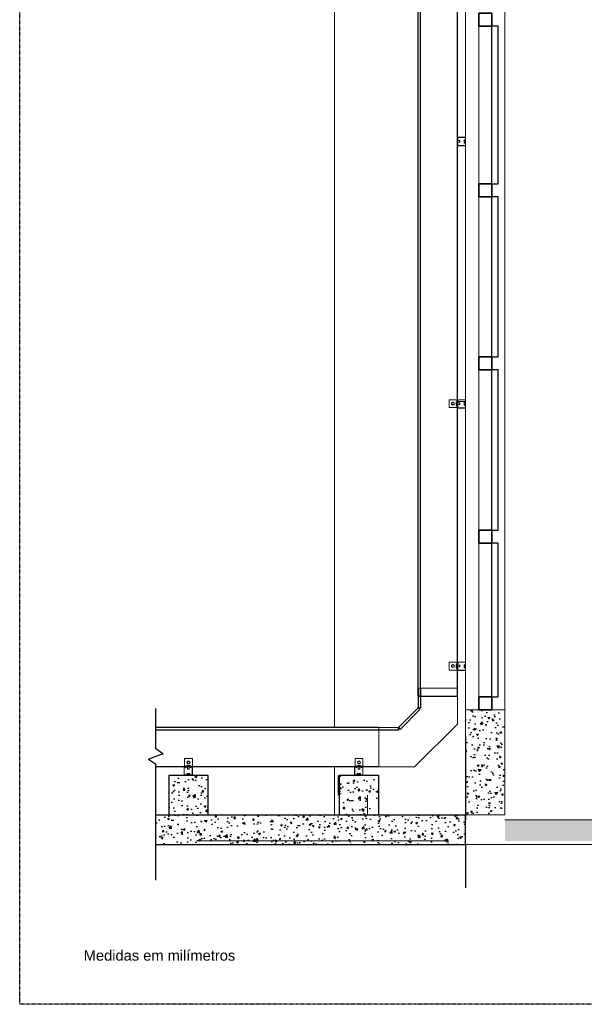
# Model space of a CAD drawing. Extents: x -90708 to 277869, y -117 to 207445.
# Tile 252 of 256: x -55976 to -53824, y 121169 to 124921. Entities that reach past the tile are written whole.
import ezdxf

# ---------------------------------------------------------------- set-up
doc = ezdxf.new("R2010")
doc.units = 0
doc.header["$MEASUREMENT"] = 0
doc.linetypes.add('DASHDOT', pattern=[1, 0.5, -0.25, 0, -0.25])
doc.linetypes.add('SLD-Sólida', pattern=[0])
for name, color, linetype, lineweight in [('A-DETL', 90, 'CONTINUOUS', 18), ('A-FLOR-MCUT', 51, 'CONTINUOUS', 18), ('A-FLOR-PATT', 8, 'CONTINUOUS', 18), ('A-GLAZ-CURT', 52, 'CONTINUOUS', 18), ('A-GLAZ-CWMG', 51, 'CONTINUOUS', 18), ('A-WALL', 113, 'CONTINUOUS', 18), ('A-WALL-PATT', 111, 'CONTINUOUS', 35), ('ARQ-COTAS', 20, 'CONTINUOUS', 18), ('ARQ-TEXTO TABELAS', 7, 'CONTINUOUS', 9)]:
    doc.layers.add(name, color=color, linetype=linetype, lineweight=lineweight)
for name, color, linetype in [('ARQ-DETALHES', 7, 'CONTINUOUS'), ('ARQ-ELETROCALHA', 92, 'CONTINUOUS'), ('ARQ-GRELHAS', 30, 'CONTINUOUS'), ('ARQ-SEGUNDO PLANO', 252, 'CONTINUOUS'), ('ARQ-TEXTO4', 4, 'CONTINUOUS')]:
    doc.layers.add(name, color=color, linetype=linetype)
doc.styles.add('ARIEL', font='arial.ttf', dxfattribs={"height": 100})

# ---------------------------------------------------------------- blocks, each defined once
blk = doc.blocks.new('Painel do sistema - Envidraçado-955499-Corte BB')
at = {"layer": 'A-GLAZ-CURT', "lineweight": 25}
for p, q in [((-28.4278, 1.035), (-28.4278, 0.45)), ((-28.4028, 1.035), (-28.4278, 1.035)), ((-28.4028, 0.45), (-28.4028, 1.035)), ((-28.4278, 0.45), (-28.4028, 0.45))]:
    blk.add_line(p, q, dxfattribs=at)
blk = doc.blocks.new('Montante retangular - 50 x 150 mm-165699-Corte BB')
at = {"layer": 'A-GLAZ-CWMG', "lineweight": 35}
for p, q in [((-28.4773, 0.45), (-28.4773, 0.4)), ((-28.4273, 0.45), (-28.4773, 0.45)), ((-28.4273, 0.4), (-28.4273, 0.45)), ((-28.4773, 0.4), (-28.4273, 0.4))]:
    blk.add_line(p, q, dxfattribs=at)
blk = doc.blocks.new('Painel do sistema - Envidraçado-955052-Corte BB')
at = {"layer": 'A-GLAZ-CURT', "lineweight": 25}
for p, q in [((-28.4278, 1.695), (-28.4278, 1.085)), ((-28.4028, 1.695), (-28.4278, 1.695)), ((-28.4028, 1.085), (-28.4028, 1.695)), ((-28.4278, 1.085), (-28.4028, 1.085))]:
    blk.add_line(p, q, dxfattribs=at)
blk = doc.blocks.new('Montante retangular - 50 x 150 mm-955501-Corte BB')
at = {"layer": 'A-GLAZ-CWMG'}
blk.add_line((-28.4773, 0.45), (-28.4773, 1.035), dxfattribs=at)
blk = doc.blocks.new('Montante retangular - 50 x 150 mm-165960-Corte BB')
at = {"layer": 'A-GLAZ-CWMG', "lineweight": 35}
for p, q in [((-28.4773, 1.085), (-28.4773, 1.035)), ((-28.4273, 1.085), (-28.4773, 1.085)), ((-28.4273, 1.035), (-28.4273, 1.085)), ((-28.4773, 1.035), (-28.4273, 1.035))]:
    blk.add_line(p, q, dxfattribs=at)
blk = doc.blocks.new('Montante retangular - 50 x 150 mm-955439-Corte BB')
at = {"layer": 'A-GLAZ-CWMG'}
blk.add_line((-28.4773, 1.085), (-28.4773, 1.695), dxfattribs=at)
blk = doc.blocks.new('Painel do sistema - Envidraçado-1797970-Corte BB')
at = {"layer": 'A-GLAZ-CURT', "lineweight": 25}
for p, q in [((-28.4278, 3.005), (-28.4278, 2.405)), ((-28.4028, 3.005), (-28.4278, 3.005)), ((-28.4028, 2.405), (-28.4028, 3.005)), ((-28.4278, 2.405), (-28.4028, 2.405))]:
    blk.add_line(p, q, dxfattribs=at)
blk = doc.blocks.new('Montante retangular - 50 x 150 mm-1797981-Corte BB')
at = {"layer": 'A-GLAZ-CWMG'}
blk.add_line((-28.4773, 2.405), (-28.4773, 3.005), dxfattribs=at)
blk = doc.blocks.new('rhwrwy')
at = {"layer": 'ARQ-ELETROCALHA', "linetype": 'SLD-Sólida', "lineweight": 15}
for p, q in [((48954.1, 144156.4), (48984.5, 144156.4)), ((48954.1, 144156.4), (48954.1, 144127.6)), ((48963.3, 144142), (48964.8, 144139.4)), ((48964.1, 144130.4), (48963.3, 144129.9)), ((48963.3, 144129.9), (48964.8, 144130.4)), ((48964.8, 144130.4), (48964.1, 144130.4)), ((48966.3, 144147.2), (48964.8, 144144.6)), ((48969.3, 144130.4), (48964.8, 144130.4)), ((48969.3, 144130.4), (48973.8, 144130.4)), ((48972.3, 144136.8), (48973.8, 144139.4)), ((48972.3, 144129.9), (48973.8, 144130.4)), ((48975.3, 144142), (48973.8, 144144.6)), ((48974.5, 144130.4), (48973.8, 144130.4)), ((48975.3, 144129.9), (48974.5, 144130.4)), ((48984.5, 144156.4), (48984.5, 144127.6)), ((48952.5, 144096.4), (48952.5, 144122.6)), ((48953.3, 144096.4), (48953.3, 144122.6)), ((48954.1, 144127.6), (48954.1, 144126)), ((48954.1, 144127.6), (48963.3, 144127.6)), ((48954.1, 144126), (48954.1, 144125.2)), ((48954.1, 144126), (48984.5, 144126)), ((48954.1, 144125.2), (48984.5, 144125.2)), ((48982.1, 144094.8), (48954.9, 144094.8)), ((48982.1, 144094), (48954.9, 144094)), ((48955.6, 144124), (48959.7, 144122)), ((48955.9, 144124.8), (48960, 144122.7)), ((48959.7, 144122), (48960, 144122.7)), ((48963.3, 144099.2), (48962.5, 144098.7)), ((48962.5, 144098.7), (48964, 144099.2)), ((48962.5, 144095.3), (48962.5, 144098.7)), ((48964, 144095.3), (48962.5, 144095.3)), ((48963.3, 144126.5), (48963.3, 144129.9)), ((48964.8, 144126.5), (48963.3, 144126.5)), ((48964, 144099.2), (48963.3, 144099.2)), ((48963.3, 144095.3), (48963.3, 144094.8)), ((48968.5, 144099.2), (48964, 144099.2)), ((48965.5, 144095.3), (48964, 144095.3)), ((48964.1, 144126.5), (48964.1, 144126)), ((48966.3, 144126.5), (48964.8, 144126.5)), ((48965.5, 144095.3), (48965.5, 144098.7)), ((48968.5, 144095.3), (48965.5, 144095.3)), ((48966.1, 144125.2), (48966.1, 144116.9)), ((48966.1, 144116.9), (48966.6, 144116.4)), ((48966.1, 144116.9), (48969.3, 144116.9)), ((48966.3, 144126.5), (48966.3, 144129.9)), ((48969.3, 144126.5), (48966.3, 144126.5)), ((48966.6, 144116.4), (48969.3, 144116.4)), ((48968.5, 144099.2), (48973, 144099.2)), ((48971.5, 144095.3), (48968.5, 144095.3)), ((48972.3, 144126.5), (48969.3, 144126.5)), ((48969.3, 144116.9), (48972.5, 144116.9)), ((48969.3, 144116.4), (48971.9, 144116.4)), ((48971.5, 144098.7), (48973, 144099.2)), ((48971.5, 144095.3), (48971.5, 144098.7)), ((48973, 144095.3), (48971.5, 144095.3)), ((48971.9, 144116.4), (48972.5, 144116.9)), ((48972.3, 144126.5), (48972.3, 144129.9)), ((48973.8, 144126.5), (48972.3, 144126.5)), ((48972.5, 144116.9), (48972.5, 144125.2)), ((48973.7, 144099.2), (48973, 144099.2)), ((48974.5, 144095.3), (48973, 144095.3)), ((48974.5, 144098.7), (48973.7, 144099.2)), ((48973.7, 144094.8), (48973.7, 144095.3)), ((48975.3, 144126.5), (48973.8, 144126.5)), ((48974.5, 144126), (48974.5, 144126.5)), ((48974.5, 144095.3), (48974.5, 144098.7)), ((48975.3, 144126.5), (48975.3, 144129.9)), ((48975.3, 144127.6), (48984.5, 144127.6)), ((48976.9, 144122.7), (48981, 144124.8)), ((48976.9, 144122.7), (48977.3, 144122)), ((48977.3, 144122), (48981.4, 144124)), ((48983.7, 144122.6), (48983.7, 144096.4)), ((48984.5, 144127.6), (48984.5, 144126)), ((48984.5, 144126), (48984.5, 144125.2)), ((48984.5, 144122.6), (48984.5, 144096.4))]:
    blk.add_line(p, q, dxfattribs=at)
blk.add_circle((48969.4, 144142), 4.55, dxfattribs=at)
for centre, radius, start, end in [((48969.3, 144142), 5.2, 150, 210), ((48969.3, 144142), 5.2, 90, 150), ((48969.3, 144142), 5.2, 210, 270), ((48969.3, 144142), 5.2, 30, 90), ((48969.3, 144142), 5.2, 270, 330), ((48969.3, 144142), 5.2, 330, 30), ((48954.9, 144122.6), 2.4, 63.4349, 180), ((48954.9, 144096.4), 2.4, 180, 270), ((48954.9, 144122.6), 1.6, 63.4349, 180), ((48954.9, 144096.4), 1.6, 180, 270), ((48982.1, 144122.6), 2.4, 0, 116.5651), ((48982.1, 144122.6), 1.6, 0, 116.5651), ((48982.1, 144096.4), 1.6, 270, 0), ((48982.1, 144096.4), 2.4, 270, 0)]:
    blk.add_arc(centre, radius, start, end, dxfattribs=at)
for points, knots in [([(48964.8, 144144.6), (48964.7, 144144.5), (48964.2, 144143.7), (48963.7, 144142.8), (48963.3, 144142)], [0, 0, 0, 0, 0.0702148, 1, 1, 1, 1]), ([(48964.8, 144139.4), (48964.8, 144139.3), (48965.3, 144138.5), (48965.8, 144137.6), (48966.3, 144136.8)], [0, 0, 0, 0, 0.0702148, 1, 1, 1, 1]), ([(48964.8, 144130.4), (48964.8, 144130.4), (48965.3, 144130.4), (48965.8, 144130.2), (48966.3, 144129.9)], [0, 0, 0, 0, 0.0702148, 1, 1, 1, 1]), ([(48969.3, 144147.2), (48968.5, 144147.2), (48967.5, 144147.2), (48966.5, 144147.2), (48966.3, 144147.2)], [0, 0, 0, 0, 0.776287, 1, 1, 1, 1]), ([(48966.3, 144136.8), (48966.5, 144136.8), (48967.5, 144136.8), (48968.5, 144136.8), (48969.3, 144136.8)], [0, 0, 0, 0, 0.223713, 1, 1, 1, 1]), ([(48966.3, 144129.9), (48966.5, 144130), (48967.5, 144130.3), (48968.5, 144130.3), (48969.3, 144130.4)], [0, 0, 0, 0, 0.223713, 1, 1, 1, 1]), ([(48972.3, 144147.2), (48971.5, 144147.2), (48970.5, 144147.2), (48969.5, 144147.2), (48969.3, 144147.2)], [0, 0, 0, 0, 0.758149, 1, 1, 1, 1]), ([(48969.3, 144136.8), (48969.5, 144136.8), (48970.5, 144136.8), (48971.5, 144136.8), (48972.3, 144136.8)], [0, 0, 0, 0, 0.241851, 1, 1, 1, 1]), ([(48969.3, 144130.4), (48969.5, 144130.4), (48970.5, 144130.4), (48971.5, 144130.1), (48972.3, 144129.9)], [0, 0, 0, 0, 0.241851, 1, 1, 1, 1]), ([(48973.8, 144144.6), (48973.7, 144144.7), (48973.2, 144145.5), (48972.7, 144146.4), (48972.3, 144147.2)], [0, 0, 0, 0, 0.070215, 1, 1, 1, 1]), ([(48973.8, 144139.4), (48973.8, 144139.5), (48974.3, 144140.3), (48974.8, 144141.2), (48975.3, 144142)], [0, 0, 0, 0, 0.0702148, 1, 1, 1, 1]), ([(48973.8, 144130.4), (48973.8, 144130.4), (48974.3, 144130.4), (48974.8, 144130.2), (48975.3, 144129.9)], [0, 0, 0, 0, 0.0702148, 1, 1, 1, 1]), ([(48964, 144099.2), (48964, 144099.2), (48964.5, 144099.2), (48965, 144099), (48965.5, 144098.7)], [0, 0, 0, 0, 0.070215, 1, 1, 1, 1]), ([(48965.5, 144098.7), (48965.7, 144098.8), (48966.7, 144099.1), (48967.7, 144099.1), (48968.5, 144099.2)], [0, 0, 0, 0, 0.223713, 1, 1, 1, 1]), ([(48968.5, 144099.2), (48968.7, 144099.2), (48969.7, 144099.2), (48970.7, 144098.9), (48971.5, 144098.7)], [0, 0, 0, 0, 0.2418514, 1, 1, 1, 1]), ([(48973, 144099.2), (48973, 144099.2), (48973.5, 144099.2), (48974, 144099), (48974.5, 144098.7)], [0, 0, 0, 0, 0.070215, 1, 1, 1, 1])]:
    blk.add_open_spline(points, degree=3, knots=knots, dxfattribs=at)
blk = doc.blocks.new('fhrthrte')
at = {"layer": 'ARQ-ELETROCALHA', "lineweight": 13}
for p, q in [((149736.6, 74079.7), (149736.6, 73929.7)), ((149736.6, 74079.7), (149873.7, 74079.7)), ((149873.7, 74079.7), (150036.6, 73916.8)), ((149736.6, 73929.7), (149811.6, 73929.7)), ((149811.6, 73929.7), (149886.6, 73854.7)), ((150036.6, 73779.7), (150036.6, 73916.8)), ((149886.6, 73779.7), (149886.6, 73854.7)), ((149886.6, 73779.7), (150036.6, 73779.7))]:
    blk.add_line(p, q, dxfattribs=at)
blk = doc.blocks.new('dgrgw')
at = {"layer": 'ARQ-DETALHES'}
h = blk.add_hatch(dxfattribs=at)
h.set_pattern_fill('AR-CONC', color=255, scale=10)
h.set_pattern_definition([(50, (-2000, -7546.226), (71.726018, -6.275213), [7.5, -82.5]), (355, (-2000, -7546.226), (-13.875133, 75.219213), [6, -66]), (100.451444, (-1994.02, -7546.75), (57.850885, 68.944), [6.37402, -70.114211]), (46.1842, (-2000, -7526.23), (106.724133, -16.551928), [11.25, -123.75]), (96.635635, (-1991.11, -7527.6), (93.466195, 97.41186), [9.561034, -105.171376]), (351.184164, (-2000, -7526.23), (93.466195, 97.41186), [9, -99]), (21, (-1990, -7531.226), (59.690705, -40.261889), [7.5, -82.5]), (326, (-1990, -7531.226), (24.331533, 72.515005), [6, -66]), (71.451445, (-1985.026, -7534.58), (84.022238, 32.253115), [6.37402, -70.114211]), (37.5, (-2000, -7546.226), (1.2159855, 33.2893854), [0, -65.2, 0, -67, 0, -66.25]), (7.5, (-2000, -7546.226), (26.306954, 39.441171), [0, -38.2, 0, -63.7, 0, -25.25]), (327.5, (-2022.3, -7546.226), (53.3822436, -2.2554872), [0, -25, 0, -78, 0, -103.5]), (317.5, (-2032.3, -7546.226), (58.318617, 10.010498), [0, -32.5, 0, -51.8, 0, -73.5])])
h.paths.add_polyline_path([(222370.6, 57750.1), (221188.8, 57750.1), (221188.8, 57636.4), (222370.6, 57636.4)])
h.paths.add_polyline_path([(222039.4, 57900.1), (221889.4, 57900.1), (221889.4, 57750.1), (222039.4, 57750.1)])
h = blk.add_hatch(dxfattribs=at)
h.set_pattern_fill('AR-CONC', color=255, scale=10)
h.set_pattern_definition([(50, (25543.56, -15489.425), (71.726018, -6.275213), [7.5, -82.5]), (355, (25543.56, -15489.425), (-13.875133, 75.219213), [6, -66]), (100.451444, (25549.54, -15489.95), (57.850885, 68.944), [6.37402, -70.11421]), (46.1842, (25543.56, -15469.425), (106.724133, -16.551928), [11.25, -123.75]), (96.635635, (25552.45, -15470.8), (93.466195, 97.41186), [9.561034, -105.171376]), (351.184164, (25543.56, -15469.42), (93.466195, 97.41186), [9, -99]), (21, (25553.56, -15474.425), (59.690705, -40.261889), [7.5, -82.5]), (326, (25553.56, -15474.425), (24.331533, 72.515005), [6, -66]), (71.451445, (25558.535, -15477.78), (84.022238, 32.253115), [6.37402, -70.11421]), (37.5, (25543.56, -15489.425), (1.2159855, 33.2893854), [0, -65.2, 0, -67, 0, -66.25]), (7.5, (25543.56, -15489.425), (26.306954, 39.441171), [0, -38.2, 0, -63.7, 0, -25.25]), (327.5, (25521.26, -15489.425), (53.3822436, -2.2554872), [0, -25, 0, -78, 0, -103.5]), (317.5, (25511.26, -15489.425), (58.318617, 10.010498), [0, -32.5, 0, -51.8, 0, -73.5])])
h.paths.add_polyline_path([(221239.4, 57750.1), (221389.4, 57750.1), (221389.4, 57900.1), (221239.4, 57900.1)])
at = {"layer": 'ARQ-COTAS'}
blk.add_line((222189.4, 58201.5), (222339.4, 58201.5), dxfattribs=at)
at = {"layer": 'ARQ-DETALHES'}
for p, q in [((221188.8, 58154.8), (221188.8, 58004.1)), ((222370.6, 58048.4), (222370.6, 57731)), ((221217.5, 57982.8), (221161.5, 57961.4)), ((221188.8, 58004.1), (221217.5, 57982.8)), ((221161.5, 57961.4), (221188.8, 57943.8)), ((221188.8, 57943.8), (221188.8, 57500.9)), ((221188.8, 57750.1), (222370.6, 57750.1)), ((222370.6, 57636.4), (222370.6, 57750.1)), ((221188.8, 57636.4), (222370.6, 57636.4)), ((222370.6, 57636.4), (222370.6, 57471.9))]:
    blk.add_line(p, q, dxfattribs=at)
blk.add_lwpolyline([(221389.4, 57900.1), (221239.4, 57900.1), (221239.4, 57750.1), (221389.4, 57750.1)], close=True, dxfattribs=at)
blk.add_lwpolyline([(222039.4, 57900.1), (221889.4, 57900.1), (221889.4, 57750.1), (222039.4, 57750.1), (222039.4, 57900.1), (222039.4, 57900.1)], dxfattribs=at)
at = {"layer": 'ARQ-ELETROCALHA'}
for p, q in [((222189.4, 58201.5), (222189.4, 61600.1)), ((222339.4, 58201.5), (222339.4, 61600.1)), ((222199.4, 58201.5), (222199.4, 61061.9)), ((222189.4, 58232.7), (222189.4, 58157.7)), ((222189.4, 58201.5), (222339.4, 58201.5)), ((222199.4, 58232.7), (222199.4, 58157.7)), ((222189.4, 58157.7), (222114.4, 58082.7)), ((222196.5, 58150.6), (222121.5, 58075.6)), ((222189.4, 58157.7), (222196.5, 58150.6)), ((222189.4, 58157.7), (222199.4, 58157.7)), ((222039.4, 58082.7), (221188.8, 58082.7)), ((222039.4, 58072.7), (221188.8, 58072.7)), ((222114.4, 58072.7), (222039.4, 58072.7)), ((222114.4, 58072.7), (222114.4, 58082.7)), ((222114.4, 58082.7), (222121.5, 58075.6)), ((222039.4, 57932.7), (221188.8, 57932.7))]:
    blk.add_line(p, q, dxfattribs=at)
at = {"layer": 'ARQ-ELETROCALHA', "linetype": 'SLD-Sólida', "lineweight": 15}
for p, q in [((222339.4, 60301.5), (222339.4, 60331.9)), ((222347.7, 60319.9), (222339.4, 60319.9)), ((222339.4, 60313.5), (222347.7, 60313.5)), ((222341.9, 60324.3), (222339.9, 60328.4)), ((222339.9, 60303.3), (222341.9, 60307.4)), ((222342.6, 60324.7), (222340.6, 60328.8)), ((222340.6, 60303), (222342.6, 60307.1)), ((222341.9, 60324.3), (222342.6, 60324.7)), ((222342.6, 60307.1), (222341.9, 60307.4)), ((222342, 60331.9), (222368.2, 60331.9)), ((222342, 60331.1), (222368.2, 60331.1)), ((222348.2, 60319.3), (222347.7, 60319.9)), ((222347.7, 60316.7), (222347.7, 60319.9)), ((222347.7, 60313.5), (222347.7, 60316.7)), ((222347.7, 60313.5), (222348.2, 60314)), ((222348.2, 60316.7), (222348.2, 60319.3)), ((222348.2, 60314), (222348.2, 60316.7)), ((222365.9, 60321.9), (222365.4, 60321.1)), ((222365.4, 60321.1), (222365.4, 60320.4)), ((222365.9, 60318.9), (222365.4, 60320.4)), ((222365.4, 60315.9), (222365.4, 60320.4)), ((222365.4, 60315.9), (222365.4, 60311.4)), ((222365.9, 60309.9), (222365.4, 60311.4)), ((222365.4, 60311.4), (222365.4, 60310.7)), ((222365.4, 60310.7), (222365.9, 60309.9)), ((222369.3, 60321.9), (222365.9, 60321.9)), ((222369.3, 60318.9), (222365.9, 60318.9)), ((222369.3, 60312.9), (222365.9, 60312.9)), ((222369.3, 60309.9), (222365.9, 60309.9)), ((222369.3, 60321.9), (222369.3, 60320.4)), ((222369.8, 60321.1), (222369.3, 60321.1)), ((222369.3, 60320.4), (222369.3, 60318.9)), ((222369.3, 60318.9), (222369.3, 60315.9)), ((222369.3, 60315.9), (222369.3, 60312.9)), ((222369.3, 60312.9), (222369.3, 60311.4)), ((222369.3, 60311.4), (222369.3, 60309.9)), ((222369.3, 60310.7), (222369.8, 60310.7)), ((222369.8, 60329.5), (222369.8, 60302.3)), ((222370.6, 60329.5), (222370.6, 60302.3)), ((222368.2, 60300.7), (222342, 60300.7)), ((222368.2, 60299.9), (222342, 60299.9)), ((221299.2, 57963.9), (221329.6, 57963.9)), ((221299.2, 57963.9), (221299.2, 57935.1)), ((221308.4, 57949.5), (221309.9, 57946.9)), ((221309.2, 57937.9), (221308.4, 57937.4)), ((221308.4, 57937.4), (221309.9, 57937.9)), ((221308.4, 57934), (221308.4, 57937.4)), ((221309.9, 57937.9), (221309.2, 57937.9)), ((221311.4, 57954.7), (221309.9, 57952.1)), ((221314.4, 57937.9), (221309.9, 57937.9)), ((221311.4, 57934), (221311.4, 57937.4)), ((221314.4, 57937.9), (221318.9, 57937.9)), ((221317.4, 57944.3), (221318.9, 57946.9)), ((221317.4, 57937.4), (221318.9, 57937.9)), ((221317.4, 57934), (221317.4, 57937.4)), ((221320.4, 57949.5), (221318.9, 57952.1)), ((221319.6, 57937.9), (221318.9, 57937.9)), ((221320.4, 57937.4), (221319.6, 57937.9)), ((221320.4, 57934), (221320.4, 57937.4)), ((221329.6, 57963.9), (221329.6, 57935.1)), ((221949.2, 57963.9), (221979.6, 57963.9)), ((221949.2, 57963.9), (221949.2, 57935.1)), ((221958.4, 57949.5), (221959.9, 57946.9)), ((221959.2, 57937.9), (221958.4, 57937.4)), ((221958.4, 57937.4), (221959.9, 57937.9)), ((221958.4, 57934), (221958.4, 57937.4)), ((221959.9, 57937.9), (221959.2, 57937.9)), ((221961.4, 57954.7), (221959.9, 57952.1)), ((221964.4, 57937.9), (221959.9, 57937.9)), ((221961.4, 57934), (221961.4, 57937.4)), ((221964.4, 57937.9), (221968.9, 57937.9)), ((221967.4, 57944.3), (221968.9, 57946.9)), ((221967.4, 57937.4), (221968.9, 57937.9)), ((221967.4, 57934), (221967.4, 57937.4)), ((221970.4, 57949.5), (221968.9, 57952.1)), ((221969.6, 57937.9), (221968.9, 57937.9)), ((221970.4, 57937.4), (221969.6, 57937.9)), ((221970.4, 57934), (221970.4, 57937.4)), ((221979.6, 57963.9), (221979.6, 57935.1)), ((221297.6, 57903.9), (221297.6, 57930.1)), ((221298.4, 57903.9), (221298.4, 57930.1)), ((221299.2, 57935.1), (221299.2, 57933.5)), ((221299.2, 57935.1), (221308.4, 57935.1)), ((221299.2, 57933.5), (221299.2, 57932.7)), ((221299.2, 57933.5), (221329.6, 57933.5)), ((221299.2, 57932.7), (221329.6, 57932.7)), ((221327.2, 57902.3), (221300, 57902.3)), ((221327.2, 57901.5), (221300, 57901.5)), ((221300.7, 57931.5), (221304.8, 57929.5)), ((221301.1, 57932.2), (221305.2, 57930.2)), ((221304.8, 57929.5), (221305.2, 57930.2)), ((221308.4, 57906.7), (221307.6, 57906.2)), ((221307.6, 57906.2), (221309.1, 57906.7)), ((221307.6, 57902.8), (221307.6, 57906.2)), ((221309.1, 57902.8), (221307.6, 57902.8)), ((221309.9, 57934), (221308.4, 57934)), ((221309.1, 57906.7), (221308.4, 57906.7)), ((221308.4, 57902.8), (221308.4, 57902.3)), ((221308.4, 57901.5), (221308.4, 57900.1)), ((221313.6, 57906.7), (221309.1, 57906.7)), ((221310.6, 57902.8), (221309.1, 57902.8)), ((221309.2, 57934), (221309.2, 57933.5)), ((221311.4, 57934), (221309.9, 57934)), ((221310.6, 57902.8), (221310.6, 57906.2)), ((221313.6, 57902.8), (221310.6, 57902.8)), ((221311.2, 57932.7), (221311.2, 57924.4)), ((221311.2, 57924.4), (221311.8, 57923.9)), ((221311.2, 57924.4), (221314.4, 57924.4)), ((221314.4, 57934), (221311.4, 57934)), ((221311.8, 57923.9), (221314.4, 57923.9)), ((221313.6, 57906.7), (221318.1, 57906.7)), ((221316.6, 57902.8), (221313.6, 57902.8)), ((221317.4, 57934), (221314.4, 57934)), ((221314.4, 57924.4), (221317.6, 57924.4)), ((221314.4, 57923.9), (221317.1, 57923.9)), ((221316.6, 57906.2), (221318.1, 57906.7)), ((221316.6, 57902.8), (221316.6, 57906.2)), ((221318.1, 57902.8), (221316.6, 57902.8)), ((221317.1, 57923.9), (221317.6, 57924.4)), ((221318.9, 57934), (221317.4, 57934)), ((221317.6, 57924.4), (221317.6, 57932.7)), ((221318.8, 57906.7), (221318.1, 57906.7)), ((221319.6, 57902.8), (221318.1, 57902.8)), ((221319.6, 57906.2), (221318.8, 57906.7)), ((221318.8, 57902.3), (221318.8, 57902.8)), ((221318.8, 57900.1), (221318.8, 57901.5)), ((221320.4, 57934), (221318.9, 57934)), ((221319.6, 57933.5), (221319.6, 57934)), ((221319.6, 57902.8), (221319.6, 57906.2)), ((221320.4, 57935.1), (221329.6, 57935.1)), ((221322.1, 57930.2), (221326.1, 57932.2)), ((221322.1, 57930.2), (221322.4, 57929.5)), ((221322.4, 57929.5), (221326.5, 57931.5)), ((221328.8, 57930.1), (221328.8, 57903.9)), ((221329.6, 57935.1), (221329.6, 57933.5)), ((221329.6, 57933.5), (221329.6, 57932.7)), ((221329.6, 57930.1), (221329.6, 57903.9)), ((221947.6, 57903.9), (221947.6, 57930.1)), ((221948.4, 57903.9), (221948.4, 57930.1)), ((221949.2, 57935.1), (221949.2, 57933.5)), ((221949.2, 57935.1), (221958.4, 57935.1)), ((221949.2, 57933.5), (221949.2, 57932.7)), ((221949.2, 57933.5), (221979.6, 57933.5)), ((221949.2, 57932.7), (221979.6, 57932.7)), ((221977.2, 57902.3), (221950, 57902.3)), ((221977.2, 57901.5), (221950, 57901.5)), ((221950.7, 57931.5), (221954.8, 57929.5)), ((221951.1, 57932.2), (221955.2, 57930.2)), ((221954.8, 57929.5), (221955.2, 57930.2)), ((221958.4, 57906.7), (221957.6, 57906.2)), ((221957.6, 57906.2), (221959.1, 57906.7)), ((221957.6, 57902.8), (221957.6, 57906.2)), ((221959.1, 57902.8), (221957.6, 57902.8)), ((221959.9, 57934), (221958.4, 57934)), ((221959.1, 57906.7), (221958.4, 57906.7)), ((221958.4, 57902.8), (221958.4, 57902.3)), ((221963.6, 57906.7), (221959.1, 57906.7)), ((221960.6, 57902.8), (221959.1, 57902.8)), ((221959.2, 57934), (221959.2, 57933.5)), ((221961.4, 57934), (221959.9, 57934)), ((221960.6, 57902.8), (221960.6, 57906.2)), ((221963.6, 57902.8), (221960.6, 57902.8)), ((221961.2, 57932.7), (221961.2, 57924.4)), ((221961.2, 57924.4), (221961.8, 57923.9)), ((221961.2, 57924.4), (221964.4, 57924.4)), ((221964.4, 57934), (221961.4, 57934)), ((221961.8, 57923.9), (221964.4, 57923.9)), ((221963.6, 57906.7), (221968.1, 57906.7)), ((221966.6, 57902.8), (221963.6, 57902.8)), ((221967.4, 57934), (221964.4, 57934)), ((221964.4, 57924.4), (221967.6, 57924.4)), ((221964.4, 57923.9), (221967.1, 57923.9)), ((221966.6, 57906.2), (221968.1, 57906.7)), ((221966.6, 57902.8), (221966.6, 57906.2)), ((221968.1, 57902.8), (221966.6, 57902.8)), ((221967.1, 57923.9), (221967.6, 57924.4)), ((221968.9, 57934), (221967.4, 57934)), ((221967.6, 57924.4), (221967.6, 57932.7)), ((221968.8, 57906.7), (221968.1, 57906.7)), ((221969.6, 57902.8), (221968.1, 57902.8)), ((221969.6, 57906.2), (221968.8, 57906.7)), ((221968.8, 57902.3), (221968.8, 57902.8)), ((221970.4, 57934), (221968.9, 57934)), ((221969.6, 57933.5), (221969.6, 57934)), ((221969.6, 57902.8), (221969.6, 57906.2)), ((221970.4, 57935.1), (221979.6, 57935.1)), ((221972.1, 57930.2), (221976.1, 57932.2)), ((221972.1, 57930.2), (221972.4, 57929.5)), ((221972.4, 57929.5), (221976.5, 57931.5)), ((221978.8, 57930.1), (221978.8, 57903.9)), ((221979.6, 57935.1), (221979.6, 57933.5)), ((221979.6, 57933.5), (221979.6, 57932.7)), ((221979.6, 57930.1), (221979.6, 57903.9))]:
    blk.add_line(p, q, dxfattribs=at)
for centre in [(221314.6, 57949.4), (221964.6, 57949.4)]:
    blk.add_circle(centre, 4.55, dxfattribs=at)
for centre, radius, start, end in [((222342, 60329.5), 2.4, 90, 206.5651), ((222342, 60302.3), 2.4, 153.4349, 270), ((222342, 60329.5), 1.6, 90, 206.5651), ((222342, 60302.3), 1.6, 153.4349, 270), ((222368.2, 60329.5), 2.4, 0, 90), ((222368.2, 60329.5), 1.6, 0, 90), ((222368.2, 60302.3), 1.6, 270, 0), ((222368.2, 60302.3), 2.4, 270, 0), ((221314.4, 57949.5), 5.2, 150, 210), ((221314.4, 57949.5), 5.2, 90, 150), ((221314.4, 57949.5), 5.2, 210, 270), ((221314.4, 57949.5), 5.2, 30, 90), ((221314.4, 57949.5), 5.2, 270, 330), ((221314.4, 57949.5), 5.2, 330, 30), ((221964.4, 57949.5), 5.2, 150, 210), ((221964.4, 57949.5), 5.2, 90, 150), ((221964.4, 57949.5), 5.2, 210, 270), ((221964.4, 57949.5), 5.2, 30, 90), ((221964.4, 57949.5), 5.2, 270, 330), ((221964.4, 57949.5), 5.2, 330, 30), ((221300, 57930.1), 2.4, 63.4349, 180), ((221300, 57903.9), 2.4, 180, 270), ((221300, 57930.1), 1.6, 63.4349, 180), ((221300, 57903.9), 1.6, 180, 270), ((221327.2, 57930.1), 2.4, 0, 116.5651), ((221327.2, 57930.1), 1.6, 0, 116.5651), ((221327.2, 57903.9), 1.6, 270, 0), ((221327.2, 57903.9), 2.4, 270, 0), ((221950, 57930.1), 2.4, 63.4349, 180), ((221950, 57903.9), 2.4, 180, 270), ((221950, 57930.1), 1.6, 63.4349, 180), ((221950, 57903.9), 1.6, 180, 270), ((221977.2, 57930.1), 2.4, 0, 116.5651), ((221977.2, 57930.1), 1.6, 0, 116.5651), ((221977.2, 57903.9), 1.6, 270, 0), ((221977.2, 57903.9), 2.4, 270, 0)]:
    blk.add_arc(centre, radius, start, end, dxfattribs=at)
for points, knots in [([(222365.4, 60320.4), (222365.4, 60320.4), (222365.4, 60320.9), (222365.7, 60321.4), (222365.9, 60321.9)], [0, 0, 0, 0, 0.070215, 1, 1, 1, 1]), ([(222365.4, 60315.9), (222365.4, 60316.1), (222365.4, 60317.1), (222365.7, 60318.1), (222365.9, 60318.9)], [0, 0, 0, 0, 0.2418514, 1, 1, 1, 1]), ([(222365.9, 60312.9), (222365.8, 60313.1), (222365.5, 60314.1), (222365.5, 60315.1), (222365.4, 60315.9)], [0, 0, 0, 0, 0.223713, 1, 1, 1, 1]), ([(222365.4, 60311.4), (222365.4, 60311.4), (222365.4, 60311.9), (222365.7, 60312.4), (222365.9, 60312.9)], [0, 0, 0, 0, 0.070215, 1, 1, 1, 1]), ([(221309.9, 57952.1), (221309.9, 57952), (221309.4, 57951.1), (221308.9, 57950.3), (221308.4, 57949.5)], [0, 0, 0, 0, 0.0702148, 1, 1, 1, 1]), ([(221309.9, 57946.9), (221309.9, 57946.8), (221310.5, 57945.9), (221311, 57945.1), (221311.4, 57944.3)], [0, 0, 0, 0, 0.0702148, 1, 1, 1, 1]), ([(221309.9, 57937.9), (221309.9, 57937.9), (221310.5, 57937.9), (221311, 57937.6), (221311.4, 57937.4)], [0, 0, 0, 0, 0.0702148, 1, 1, 1, 1]), ([(221314.4, 57954.7), (221313.6, 57954.7), (221312.6, 57954.7), (221311.6, 57954.7), (221311.4, 57954.7)], [0, 0, 0, 0, 0.776287, 1, 1, 1, 1]), ([(221311.4, 57944.3), (221311.6, 57944.3), (221312.6, 57944.3), (221313.6, 57944.3), (221314.4, 57944.3)], [0, 0, 0, 0, 0.223713, 1, 1, 1, 1]), ([(221311.4, 57937.4), (221311.6, 57937.5), (221312.6, 57937.7), (221313.6, 57937.8), (221314.4, 57937.9)], [0, 0, 0, 0, 0.223713, 1, 1, 1, 1]), ([(221317.4, 57954.7), (221316.7, 57954.7), (221315.7, 57954.7), (221314.7, 57954.7), (221314.4, 57954.7)], [0, 0, 0, 0, 0.758149, 1, 1, 1, 1]), ([(221314.4, 57944.3), (221314.7, 57944.3), (221315.7, 57944.3), (221316.7, 57944.3), (221317.4, 57944.3)], [0, 0, 0, 0, 0.241851, 1, 1, 1, 1]), ([(221314.4, 57937.9), (221314.7, 57937.9), (221315.7, 57937.8), (221316.7, 57937.6), (221317.4, 57937.4)], [0, 0, 0, 0, 0.241851, 1, 1, 1, 1]), ([(221318.9, 57952.1), (221318.9, 57952.1), (221318.4, 57953), (221317.9, 57953.9), (221317.4, 57954.7)], [0, 0, 0, 0, 0.070215, 1, 1, 1, 1]), ([(221318.9, 57946.9), (221319, 57946.9), (221319.5, 57947.8), (221320, 57948.7), (221320.4, 57949.5)], [0, 0, 0, 0, 0.0702148, 1, 1, 1, 1]), ([(221318.9, 57937.9), (221319, 57937.9), (221319.5, 57937.9), (221320, 57937.6), (221320.4, 57937.4)], [0, 0, 0, 0, 0.0702148, 1, 1, 1, 1]), ([(221959.9, 57952.1), (221959.9, 57952), (221959.4, 57951.1), (221958.9, 57950.3), (221958.4, 57949.5)], [0, 0, 0, 0, 0.0702148, 1, 1, 1, 1]), ([(221959.9, 57946.9), (221959.9, 57946.8), (221960.5, 57945.9), (221961, 57945.1), (221961.4, 57944.3)], [0, 0, 0, 0, 0.0702148, 1, 1, 1, 1]), ([(221959.9, 57937.9), (221959.9, 57937.9), (221960.5, 57937.9), (221961, 57937.6), (221961.4, 57937.4)], [0, 0, 0, 0, 0.0702148, 1, 1, 1, 1]), ([(221964.4, 57954.7), (221963.6, 57954.7), (221962.6, 57954.7), (221961.6, 57954.7), (221961.4, 57954.7)], [0, 0, 0, 0, 0.776287, 1, 1, 1, 1]), ([(221961.4, 57944.3), (221961.6, 57944.3), (221962.6, 57944.3), (221963.6, 57944.3), (221964.4, 57944.3)], [0, 0, 0, 0, 0.223713, 1, 1, 1, 1]), ([(221961.4, 57937.4), (221961.6, 57937.5), (221962.6, 57937.7), (221963.6, 57937.8), (221964.4, 57937.9)], [0, 0, 0, 0, 0.223713, 1, 1, 1, 1]), ([(221967.4, 57954.7), (221966.7, 57954.7), (221965.7, 57954.7), (221964.7, 57954.7), (221964.4, 57954.7)], [0, 0, 0, 0, 0.758149, 1, 1, 1, 1]), ([(221964.4, 57944.3), (221964.7, 57944.3), (221965.7, 57944.3), (221966.7, 57944.3), (221967.4, 57944.3)], [0, 0, 0, 0, 0.241851, 1, 1, 1, 1]), ([(221964.4, 57937.9), (221964.7, 57937.9), (221965.7, 57937.8), (221966.7, 57937.6), (221967.4, 57937.4)], [0, 0, 0, 0, 0.241851, 1, 1, 1, 1]), ([(221968.9, 57952.1), (221968.9, 57952.1), (221968.4, 57953), (221967.9, 57953.9), (221967.4, 57954.7)], [0, 0, 0, 0, 0.070215, 1, 1, 1, 1]), ([(221968.9, 57946.9), (221969, 57946.9), (221969.5, 57947.8), (221970, 57948.7), (221970.4, 57949.5)], [0, 0, 0, 0, 0.0702148, 1, 1, 1, 1]), ([(221968.9, 57937.9), (221969, 57937.9), (221969.5, 57937.9), (221970, 57937.6), (221970.4, 57937.4)], [0, 0, 0, 0, 0.0702148, 1, 1, 1, 1]), ([(221309.1, 57906.7), (221309.1, 57906.7), (221309.7, 57906.7), (221310.2, 57906.4), (221310.6, 57906.2)], [0, 0, 0, 0, 0.070215, 1, 1, 1, 1]), ([(221310.6, 57906.2), (221310.8, 57906.3), (221311.8, 57906.5), (221312.8, 57906.6), (221313.6, 57906.7)], [0, 0, 0, 0, 0.223713, 1, 1, 1, 1]), ([(221313.6, 57906.7), (221313.9, 57906.7), (221314.9, 57906.6), (221315.9, 57906.4), (221316.6, 57906.2)], [0, 0, 0, 0, 0.2418514, 1, 1, 1, 1]), ([(221318.1, 57906.7), (221318.2, 57906.7), (221318.7, 57906.7), (221319.2, 57906.4), (221319.6, 57906.2)], [0, 0, 0, 0, 0.070215, 1, 1, 1, 1]), ([(221959.1, 57906.7), (221959.1, 57906.7), (221959.7, 57906.7), (221960.2, 57906.4), (221960.6, 57906.2)], [0, 0, 0, 0, 0.070215, 1, 1, 1, 1]), ([(221960.6, 57906.2), (221960.8, 57906.3), (221961.8, 57906.5), (221962.8, 57906.6), (221963.6, 57906.7)], [0, 0, 0, 0, 0.223713, 1, 1, 1, 1]), ([(221963.6, 57906.7), (221963.9, 57906.7), (221964.9, 57906.6), (221965.9, 57906.4), (221966.6, 57906.2)], [0, 0, 0, 0, 0.2418514, 1, 1, 1, 1]), ([(221968.1, 57906.7), (221968.2, 57906.7), (221968.7, 57906.7), (221969.2, 57906.4), (221969.6, 57906.2)], [0, 0, 0, 0, 0.070215, 1, 1, 1, 1])]:
    blk.add_open_spline(points, degree=3, knots=knots, dxfattribs=at)
at = {"layer": 'ARQ-COTAS', "rotation": 90}
for p in [(366464.6, 10347.4), (366464.6, 9347.4)]:
    blk.add_blockref('rhwrwy', p, dxfattribs=at)
at = {"layer": 'ARQ-TEXTO4', "rotation": 270}
blk.add_blockref('fhrthrte', (148259.7, 207969.3), dxfattribs=at)

msp = doc.modelspace()

# ---------------------------------------------------------------- hatches: boundary and pattern name
at = {"layer": 'A-FLOR-PATT', "lineweight": 18}
msp.add_hatch(color=256, dxfattribs=at).paths.add_polyline_path([(-51603.975, 121791.409), (-51603.975, 121871.409), (-54126.597, 121871.409), (-54126.597, 121791.409)])
at = {"layer": 'ARQ-SEGUNDO PLANO'}
h = msp.add_hatch(dxfattribs=at)
h.set_pattern_fill('AR-CONC', color=256, scale=10, angle=315)
h.set_pattern_definition([(5, (-278647.21, 64141.33), (46.280708, -55.1552), [7.5, -82.5]), (310, (-278647.21, 64141.33), (43.376815, 62.999217), [6, -66]), (55.451444, (-278643.356, 64136.73), (89.657522, 7.844016), [6.37402, -70.114211]), (1.1842, (-278633.07, 64155.47), (63.761378, -87.16934), [11.25, -123.75]), (51.635635, (-278627.76, 64148.21), (134.971167, 2.790007), [9.561034, -105.171376]), (306.184164, (-278633.07, 64155.47), (134.971167, 2.790007), [9, -99]), (336, (-278629.535, 64144.864), (13.738248, -70.677157), [7.5, -82.5]), (281, (-278629.535, 64144.86), (68.480844, 34.07086), [6, -66]), (26.451445, (-278628.39, 64138.974), (82.21909, -36.606297), [6.37402, -70.114211]), (352.5, (-278647.212, 64141.328), (24.3989818, 22.6793185), [0, -65.2, 0, -67, 0, -66.25]), (322.5, (-278647.212, 64141.328), (46.490945, 9.287294), [0, -38.2, 0, -63.7, 0, -25.25]), (282.5, (-278662.98, 64157.096), (36.1520762, -39.3418167), [0, -25, 0, -78, 0, -103.5]), (272.5, (-278670.05, 64164.168), (48.315981, -34.158998), [0, -32.5, 0, -51.8, 0, -73.5])])
h.paths.add_polyline_path([(-54126.597, 122291.409), (-54276.597, 122291.409), (-54276.597, 121891.409), (-54126.597, 121891.409)])

# ---------------------------------------------------------------- linework, layer by layer
at = {"layer": 'A-DETL'}
for p, q in [((-54987.137, 121891.409), (-55287.137, 121891.409)), ((-54349.637, 121791.409), (-55301.024, 121791.409))]:
    msp.add_line(p, q, dxfattribs=at)
at = {"layer": 'A-FLOR-MCUT'}
msp.add_line((-51603.975, 121871.409), (-54126.597, 121871.409), dxfattribs=at)
at = {"layer": 'A-WALL'}
for p, q in [((-54776.597, 127580.383), (-54776.597, 122224)), ((-54126.597, 125716.409), (-54126.597, 122291.409)), ((-54776.597, 122074), (-54776.597, 121891.409)), ((-54776.597, 121891.409), (-54276.597, 121891.409))]:
    msp.add_line(p, q, dxfattribs=at)
at = {"layer": 'A-WALL-PATT', "linetype": 'Continuous', "lineweight": 18}
for p, q in [((-54307.797, 124441.409), (-54276.597, 124441.409)), ((-54307.797, 123466.409), (-54276.597, 123466.409)), ((-54761.825, 121966.409), (-54761.825, 122041.409)), ((-54649.825, 121891.409), (-54649.825, 121966.409)), ((-54761.825, 121891.409), (-54761.825, 121891.409)), ((-54537.825, 121891.409), (-54537.825, 121891.409)), ((-54313.825, 121891.409), (-54313.825, 121891.409))]:
    msp.add_line(p, q, dxfattribs=at)
at = {"layer": 'ARQ-COTAS'}
for p, q in [((-54276.597, 125511.409), (-54276.597, 122291.409)), ((-54276.597, 121777.752), (-51349.138, 121777.752))]:
    msp.add_line(p, q, dxfattribs=at)
at = {"layer": 'ARQ-COTAS', "color": 0}
for p, q in [((-54276.597, 122291.409), (-54276.597, 121891.409)), ((-54126.597, 122291.409), (-54276.597, 122291.409)), ((-54126.597, 121891.409), (-54126.597, 122291.409)), ((-54276.597, 121891.409), (-54126.597, 121891.409))]:
    msp.add_line(p, q, dxfattribs=at)
at = {"layer": 'ARQ-GRELHAS', "linetype": 'DASHDOT', "ltscale": 0.05}
msp.add_lwpolyline([(-55976.216, 128017.07), (-51243.379, 128017.07), (-51243.379, 121168.993), (-55976.216, 121168.993)], close=True, dxfattribs=at)

# ---------------------------------------------------------------- block references
at = {"layer": 'A-GLAZ-CURT', "xscale": 1000, "yscale": 1000, "zscale": 1000}
for name, p in [('Painel do sistema - Envidraçado-1797970-Corte BB', (-25749.323, 121891.409)), ('Painel do sistema - Envidraçado-955052-Corte BB', (-25749.323, 122551.409)), ('Painel do sistema - Envidraçado-955052-Corte BB', (-25749.323, 121891.409)), ('Painel do sistema - Envidraçado-955499-Corte BB', (-25749.323, 121891.409))]:
    msp.add_blockref(name, p, dxfattribs=at)
at = {"layer": 'A-GLAZ-CWMG', "xscale": 1000, "yscale": 1000, "zscale": 1000}
for name, p in [('Montante retangular - 50 x 150 mm-165960-Corte BB', (-25749.323, 123861.409)), ('Montante retangular - 50 x 150 mm-1797981-Corte BB', (-25749.323, 121891.409)), ('Montante retangular - 50 x 150 mm-165960-Corte BB', (-25749.323, 123211.409)), ('Montante retangular - 50 x 150 mm-955439-Corte BB', (-25749.323, 122551.409)), ('Montante retangular - 50 x 150 mm-165960-Corte BB', (-25749.323, 122551.409)), ('Montante retangular - 50 x 150 mm-955439-Corte BB', (-25749.323, 121891.409)), ('Montante retangular - 50 x 150 mm-165960-Corte BB', (-25749.323, 121891.409)), ('Montante retangular - 50 x 150 mm-955501-Corte BB', (-25749.323, 121891.409)), ('Montante retangular - 50 x 150 mm-165699-Corte BB', (-25749.323, 121891.409))]:
    msp.add_blockref(name, p, dxfattribs=at)
at = {"layer": 'ARQ-COTAS', "color": 0}
msp.add_blockref('dgrgw', (-276647.212, 64141.328), dxfattribs=at)

# ---------------------------------------------------------------- texts
at = {"layer": 'ARQ-TEXTO TABELAS', "insert": (-55732.151, 121375.272), "char_height": 40, "attachment_point": 1, "style": 'ARIEL'}
msp.add_mtext('Medidas em milímetros', dxfattribs=at)

doc.saveas('drawing.dxf')
